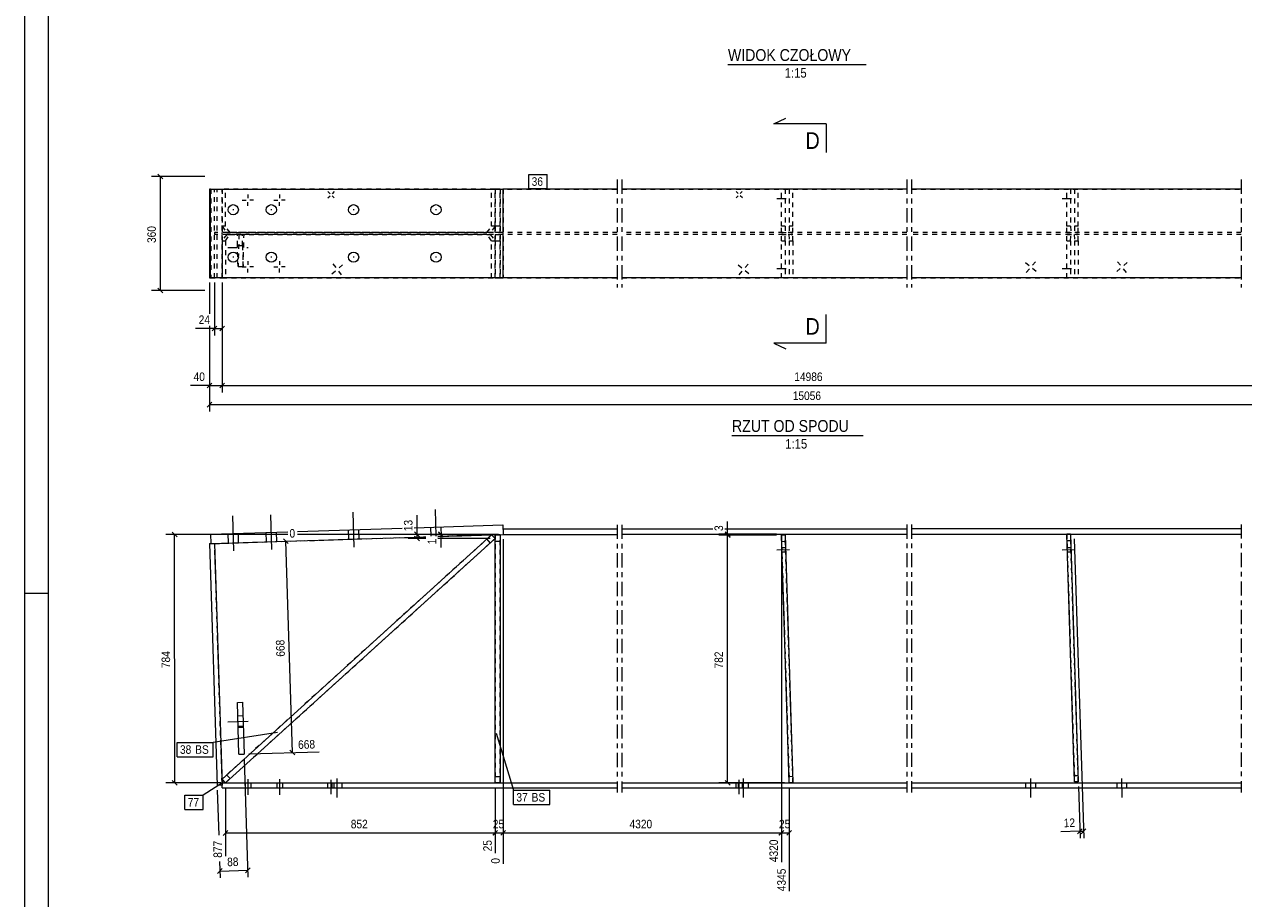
# Model space of a CAD drawing. Header units: millimetres. Extents: x 0 to 420, y 0 to 610.
# Tile 2 of 4: x 0 to 257, y 233 to 417. Entities that reach past the tile are written whole.
import ezdxf

# ---------------------------------------------------------------- set-up
doc = ezdxf.new("R2010")
doc.units = ezdxf.units.MM
for name, pattern in [('XKITLINE00', [0]), ('XKITLINE01', [4, 1, -1, 1, -1]), ('XKITLINE02', [4, 2, -2]), ('XKITLINE03', [6, 3, -1, 1, -1])]:
    doc.linetypes.add(name, pattern=pattern)
for name, color, linetype, lineweight in [('Arkusz rysunku', 3, 'Continuous', 0), ('Element', 2, 'Continuous', 0), ('Inny typ obiektu', 7, 'Continuous', 0), ('Przekrój', 7, 'Continuous', 0), ('Wymiar', 4, 'Continuous', 0), ('Znak elementu', 2, 'Continuous', 0), ('Śruba', 3, 'Continuous', 0)]:
    doc.layers.add(name, color=color, linetype=linetype, lineweight=lineweight)
doc.styles.add('ARIAL', font='ARIAL.TTF')

msp = doc.modelspace()

# ---------------------------------------------------------------- linework, layer by layer
at = {"layer": 'Arkusz rysunku', "linetype": 'XKITLINE00', "lineweight": 0}
for p, q in [((0, 610), (0, 0)), ((5, 605), (5, 5)), ((5, 297), (0, 297))]:
    msp.add_line(p, q, dxfattribs=at)
at = {"layer": 'Element', "linetype": 'XKITLINE03', "lineweight": 0}
for p, q in [((124.72, 384.1), (124.72, 361.43)), ((124.72, 384.1), (124.72, 361.43)), ((125.72, 384.1), (125.72, 361.43)), ((125.72, 384.1), (125.72, 361.43)), ((185.66, 384.1), (185.66, 361.43)), ((185.66, 384.1), (185.66, 361.43)), ((186.66, 384.1), (186.66, 361.43)), ((186.66, 384.1), (186.66, 361.43)), ((256, 384.1), (256, 361.43)), ((256, 384.1), (256, 361.43)), ((124.72, 311.49), (124.72, 255.18)), ((125.72, 311.49), (125.72, 255.18)), ((185.66, 311.53), (185.66, 255.18)), ((186.66, 311.53), (186.66, 255.18)), ((256, 311.57), (256, 255.18))]:
    msp.add_line(p, q, dxfattribs=at)
at = {"layer": 'Element', "linetype": 'XKITLINE00', "lineweight": 0}
for p, q in [((39.15, 382.1), (38.95, 382.1)), ((38.95, 382.1), (38.95, 363.43)), ((39.15, 363.43), (39.15, 382.1)), ((39.15, 382.1), (100.72, 382.1)), ((100.65, 382.1), (100.65, 363.43)), ((100.72, 363.43), (100.72, 382.1)), ((100.72, 382.1), (100.72, 382.1)), ((124.72, 382.1), (100.72, 382.1)), ((185.66, 382.1), (125.72, 382.1)), ((256.01, 382.1), (186.66, 382.1)), ((38.95, 363.43), (39.15, 363.43)), ((100.72, 363.43), (39.15, 363.43)), ((100.72, 363.43), (100.72, 363.43)), ((124.72, 363.43), (100.72, 363.43)), ((185.66, 363.43), (125.72, 363.43)), ((256.01, 363.43), (186.66, 363.43)), ((57.46, 310.09), (79.49, 310.79)), ((82.01, 310.87), (100.65, 311.46)), ((100.65, 311.46), (100.72, 309.46)), ((124.72, 310.53), (100.72, 310.53)), ((100.72, 310.53), (100.72, 309.46)), ((144.83, 310.56), (125.72, 310.56)), ((185.66, 310.56), (147.35, 310.56)), ((256.01, 310.61), (186.66, 310.6)), ((39.15, 309.52), (55.4, 310.03)), ((39.15, 309.52), (39.21, 307.52)), ((39.21, 307.52), (84.49, 308.95)), ((98.3, 309.37), (41.58, 257.98)), ((99.01, 308.58), (42.3, 257.19)), ((87.01, 309.03), (100.72, 309.46)), ((98.3, 309.37), (99.01, 308.58)), ((99.05, 257.21), (99.05, 309.38)), ((99.05, 309.38), (100.12, 309.38)), ((100.12, 309.38), (100.12, 257.21)), ((100.72, 309.46), (124.72, 309.46)), ((125.72, 309.49), (185.66, 309.5)), ((159.25, 309.32), (160.05, 309.34)), ((160.9, 257.2), (159.25, 309.32)), ((160.05, 309.34), (161.7, 257.23)), ((186.66, 309.53), (256.01, 309.54)), ((219.29, 309.49), (220.09, 309.51)), ((220.93, 257.38), (219.29, 309.49)), ((220.09, 309.51), (221.73, 257.4)), ((38.95, 307.51), (40.02, 307.54)), ((38.95, 307.51), (40.55, 256.65)), ((40.02, 307.54), (41.62, 256.68)), ((44.81, 274.11), (45.87, 274.14)), ((45.15, 263.2), (44.81, 274.11)), ((45.87, 274.14), (46.22, 263.23)), ((44.96, 269.11), (46.03, 269.14)), ((45.15, 263.2), (46.22, 263.23)), ((41.62, 256.68), (40.55, 256.65)), ((41.58, 257.98), (41.58, 257.98)), ((41.58, 257.98), (42.3, 257.19)), ((41.62, 257.18), (41.6, 257.18)), ((41.62, 256.11), (41.62, 257.18)), ((41.62, 257.18), (124.72, 257.18)), ((42.3, 257.19), (42.3, 257.19)), ((100.12, 257.21), (99.05, 257.21)), ((125.72, 257.18), (185.66, 257.18)), ((161.7, 257.23), (160.9, 257.2)), ((186.66, 257.18), (256.01, 257.18)), ((221.73, 257.4), (220.93, 257.38)), ((41.62, 256.11), (124.72, 256.11)), ((125.72, 256.11), (185.66, 256.11)), ((186.66, 256.11), (256.01, 256.11))]:
    msp.add_line(p, q, dxfattribs=at)
at = {"layer": 'Element', "linetype": 'XKITLINE01', "lineweight": 0}
for p, q in [((39.15, 382.1), (41.62, 382.1)), ((39.15, 382.1), (39.21, 382.1)), ((39.21, 382.1), (39.21, 363.43)), ((40.02, 363.43), (40.02, 382.1)), ((40.55, 363.43), (40.55, 382.1)), ((99.01, 382.1), (41.58, 382.1)), ((41.58, 382.1), (41.58, 374.3)), ((41.62, 382.1), (41.62, 363.43)), ((41.62, 382.1), (124.72, 382.1)), ((41.62, 363.43), (41.62, 382.1)), ((42.3, 374.3), (42.3, 382.1)), ((98.3, 374.3), (98.3, 382.1)), ((99.01, 382.1), (99.01, 374.3)), ((100.12, 382.1), (99.05, 382.1)), ((99.05, 374.3), (99.05, 382.1)), ((100.12, 382.1), (99.05, 382.1)), ((99.05, 382.1), (99.05, 374.3)), ((99.05, 382.1), (99.05, 382.1)), ((100.12, 382.1), (100.12, 374.3)), ((100.12, 374.3), (100.12, 382.1)), ((100.12, 382.1), (100.12, 382.1)), ((100.72, 382.1), (100.65, 382.1)), ((100.72, 382.1), (100.72, 363.43)), ((100.72, 382.1), (100.72, 363.43)), ((125.72, 382.1), (185.66, 382.1)), ((161.7, 382.1), (159.25, 382.1)), ((159.25, 374.3), (159.25, 382.1)), ((160.05, 382.1), (160.05, 374.3)), ((160.9, 382.1), (160.9, 374.3)), ((161.7, 374.3), (161.7, 382.1)), ((186.66, 382.1), (256.01, 382.1)), ((221.73, 382.1), (219.29, 382.1)), ((219.29, 374.3), (219.29, 382.1)), ((220.09, 382.1), (220.09, 374.3)), ((220.93, 382.1), (220.93, 374.3)), ((221.73, 374.3), (221.73, 382.1)), ((124.72, 372.97), (40.02, 372.97)), ((40.02, 372.97), (40.02, 372.57)), ((124.72, 372.57), (40.02, 372.57)), ((42.3, 374.3), (41.58, 374.3)), ((41.58, 374.3), (42.57, 372.97)), ((42.57, 372.56), (41.58, 371.23)), ((41.6, 372.57), (41.6, 372.97)), ((43.28, 372.97), (42.3, 374.3)), ((42.3, 371.23), (43.28, 372.56)), ((43.28, 372.97), (42.57, 372.97)), ((42.57, 372.97), (97.31, 372.97)), ((97.31, 372.57), (42.57, 372.56)), ((42.57, 372.56), (43.28, 372.56)), ((98.02, 372.97), (43.28, 372.97)), ((43.28, 372.56), (98.02, 372.57)), ((46.22, 372.55), (44.81, 372.55)), ((44.81, 370.25), (44.81, 372.55)), ((45.15, 372.55), (44.96, 365.85)), ((45.87, 370.25), (45.87, 372.55)), ((46.03, 365.85), (46.22, 372.55)), ((97.31, 372.97), (98.3, 374.3)), ((98.02, 372.97), (97.31, 372.97)), ((98.3, 371.23), (97.31, 372.57)), ((97.31, 372.57), (98.02, 372.57)), ((99.01, 374.3), (98.02, 372.97)), ((98.02, 372.57), (99.01, 371.23)), ((99.01, 374.3), (98.3, 374.3)), ((100.12, 374.3), (99.05, 374.3)), ((99.05, 372.97), (99.05, 374.3)), ((100.12, 374.3), (99.05, 374.3)), ((99.05, 374.3), (99.05, 372.97)), ((100.12, 372.97), (99.05, 372.97)), ((100.12, 372.97), (99.05, 372.97)), ((99.05, 372.97), (99.05, 372.97)), ((99.05, 371.23), (99.05, 372.57)), ((99.05, 372.57), (99.05, 372.57)), ((99.05, 372.57), (99.05, 371.23)), ((99.05, 372.57), (100.12, 372.57)), ((99.05, 372.57), (100.12, 372.57)), ((100.12, 374.3), (100.12, 372.97)), ((100.12, 372.97), (100.12, 374.3)), ((100.12, 372.97), (100.12, 372.97)), ((100.12, 372.57), (100.12, 371.23)), ((100.12, 372.57), (100.12, 372.57)), ((100.12, 371.23), (100.12, 372.57)), ((100.72, 372.57), (100.72, 372.97)), ((185.66, 372.97), (125.72, 372.97)), ((185.66, 372.57), (125.72, 372.57)), ((160.05, 374.3), (159.25, 374.3)), ((159.3, 372.97), (159.25, 374.3)), ((159.25, 371.23), (159.3, 372.57)), ((159.3, 372.97), (161.66, 372.97)), ((159.3, 372.57), (161.66, 372.57)), ((160.05, 374.3), (160.1, 372.97)), ((160.05, 371.23), (160.1, 372.57)), ((160.9, 374.3), (160.86, 372.97)), ((160.86, 372.57), (160.9, 371.23)), ((161.7, 374.3), (160.9, 374.3)), ((161.66, 372.97), (161.7, 374.3)), ((161.7, 371.23), (161.66, 372.57)), ((256.01, 372.97), (186.66, 372.97)), ((256.01, 372.57), (186.66, 372.57)), ((220.09, 374.3), (219.29, 374.3)), ((219.33, 372.97), (219.29, 374.3)), ((219.29, 371.23), (219.33, 372.57)), ((219.33, 372.97), (221.69, 372.97)), ((219.33, 372.57), (221.69, 372.57)), ((220.09, 374.3), (220.13, 372.97)), ((220.09, 371.23), (220.13, 372.57)), ((220.93, 374.3), (220.89, 372.97)), ((220.89, 372.57), (220.93, 371.23)), ((221.73, 374.3), (220.93, 374.3)), ((221.69, 372.97), (221.73, 374.3)), ((221.73, 371.23), (221.69, 372.57)), ((41.58, 371.23), (41.58, 363.43)), ((41.58, 371.23), (42.3, 371.23)), ((42.3, 371.23), (42.3, 363.43)), ((44.96, 365.85), (44.81, 370.25)), ((44.81, 370.25), (45.87, 370.25)), ((45.87, 370.25), (46.03, 365.85)), ((98.3, 363.43), (98.3, 371.23)), ((98.3, 371.23), (99.01, 371.23)), ((99.01, 371.23), (99.01, 363.43)), ((99.05, 363.43), (99.05, 371.23)), ((99.05, 371.23), (99.05, 363.43)), ((99.05, 371.23), (100.12, 371.23)), ((99.05, 371.23), (100.12, 371.23)), ((100.12, 371.23), (100.12, 363.43)), ((100.12, 363.43), (100.12, 371.23)), ((159.25, 363.43), (159.25, 371.23)), ((159.25, 371.23), (160.05, 371.23)), ((160.05, 371.23), (160.05, 363.43)), ((160.9, 371.23), (160.9, 363.43)), ((160.9, 371.23), (161.7, 371.23)), ((161.7, 371.23), (161.7, 363.43)), ((219.29, 363.43), (219.29, 371.23)), ((219.29, 371.23), (220.09, 371.23)), ((220.09, 371.23), (220.09, 363.43)), ((220.93, 371.23), (220.93, 363.43)), ((220.93, 371.23), (221.73, 371.23)), ((221.73, 371.23), (221.73, 363.43)), ((44.96, 365.85), (46.03, 365.85)), ((39.15, 363.43), (41.62, 363.43)), ((39.21, 363.43), (39.15, 363.43)), ((41.58, 363.43), (99.01, 363.43)), ((41.62, 363.43), (124.72, 363.43)), ((99.05, 363.43), (99.05, 363.43)), ((99.05, 363.43), (100.12, 363.43)), ((99.05, 363.43), (100.12, 363.43)), ((100.12, 363.43), (100.12, 363.43)), ((100.65, 363.43), (100.72, 363.43)), ((125.72, 363.43), (185.66, 363.43)), ((161.7, 363.43), (159.25, 363.43)), ((186.66, 363.43), (256.01, 363.43)), ((221.73, 363.43), (219.29, 363.43)), ((40.02, 307.54), (84.49, 308.95)), ((98.3, 309.37), (41.58, 257.98)), ((42.3, 257.19), (99.01, 308.58)), ((87.01, 309.03), (100.72, 309.46)), ((98.02, 307.69), (97.31, 308.48)), ((98.02, 307.69), (97.31, 308.48)), ((99.01, 308.58), (98.3, 309.37)), ((100.12, 309.38), (99.05, 309.38)), ((99.05, 309.38), (99.05, 257.21)), ((99.05, 308.05), (100.12, 308.05)), ((99.05, 308.05), (100.12, 308.05)), ((100.12, 257.21), (100.12, 309.38)), ((100.72, 309.46), (124.72, 309.46)), ((125.72, 309.49), (185.66, 309.5)), ((160.05, 309.34), (159.25, 309.32)), ((159.25, 309.32), (160.9, 257.2)), ((159.3, 307.98), (160.1, 308.01)), ((159.3, 307.98), (160.1, 308.01)), ((161.7, 257.23), (160.05, 309.34)), ((186.66, 309.53), (256.01, 309.54)), ((220.09, 309.51), (219.29, 309.49)), ((219.29, 309.49), (220.93, 257.38)), ((219.33, 308.16), (220.13, 308.18)), ((219.33, 308.16), (220.13, 308.18)), ((221.73, 257.4), (220.09, 309.51)), ((41.6, 257.18), (40.02, 307.54)), ((42.3, 257.19), (41.58, 257.98)), ((41.58, 257.98), (42.3, 257.19)), ((42.3, 257.19), (41.58, 257.98)), ((41.62, 257.18), (124.72, 257.18)), ((43.28, 258.09), (42.57, 258.88)), ((43.28, 258.09), (42.57, 258.88)), ((99.05, 258.55), (100.12, 258.55)), ((99.05, 258.55), (100.12, 258.55)), ((99.05, 257.21), (100.12, 257.21)), ((125.72, 257.18), (185.66, 257.18)), ((160.86, 258.53), (161.66, 258.56)), ((160.86, 258.53), (161.66, 258.56)), ((160.9, 257.2), (161.7, 257.23)), ((186.66, 257.18), (256.01, 257.18)), ((220.89, 258.71), (221.69, 258.73)), ((220.89, 258.71), (221.69, 258.73)), ((220.93, 257.38), (221.73, 257.4))]:
    msp.add_line(p, q, dxfattribs=at)
at = {"layer": 'Inny typ obiektu', "linetype": 'XKITLINE00', "lineweight": 0}
for p, q in [((148.02, 408.31), (177.1, 408.31)), ((148.87, 330.27), (176.46, 330.27))]:
    msp.add_line(p, q, dxfattribs=at)
at = {"layer": 'Przekrój', "linetype": 'XKITLINE00', "lineweight": 0}
for p, q in [((157.7, 395.81), (160.2, 397.06)), ((162.7, 395.81), (157.7, 395.81)), ((168.7, 395.81), (162.7, 395.81)), ((168.7, 395.81), (168.7, 389.81)), ((168.7, 349.72), (168.7, 355.72)), ((157.7, 349.72), (160.2, 348.47)), ((162.7, 349.72), (157.7, 349.72)), ((168.7, 349.72), (162.7, 349.72))]:
    msp.add_line(p, q, dxfattribs=at)
at = {"layer": 'Wymiar', "linetype": 'XKITLINE00', "lineweight": 0}
for p, q in [((37.95, 384.77), (26.76, 384.77)), ((28.11, 385.27), (29.13, 384.26)), ((28.62, 360.77), (28.62, 384.77)), ((38.95, 362.43), (38.95, 355.89)), ((38.95, 362.43), (38.95, 355.89)), ((40.02, 362.43), (40.02, 351.33)), ((41.62, 362.43), (41.62, 339.33)), ((41.62, 362.43), (41.62, 339.33)), ((41.62, 362.43), (41.62, 351.33)), ((37.95, 360.77), (26.76, 360.77)), ((28.11, 361.27), (29.13, 360.26)), ((40.02, 352.77), (35.99, 352.77)), ((40.02, 352.77), (35.99, 352.77)), ((38.95, 353.37), (38.95, 335.33)), ((38.95, 353.37), (38.95, 339.33)), ((40.52, 353.27), (39.51, 352.26)), ((40.02, 352.77), (41.62, 352.77)), ((42.13, 353.27), (41.11, 352.26)), ((39.46, 341.27), (38.44, 340.26)), ((42.13, 341.27), (41.11, 340.26)), ((42.13, 341.27), (41.11, 340.26)), ((38.95, 340.77), (34.93, 340.77)), ((38.95, 340.77), (34.93, 340.77)), ((38.95, 340.77), (41.62, 340.77)), ((41.62, 340.77), (289.02, 340.77)), ((39.46, 337.27), (38.44, 336.26)), ((38.95, 336.77), (291.02, 336.77)), ((82.61, 309.46), (82.61, 313.48)), ((82.61, 309.46), (82.61, 313.48)), ((147.95, 309.49), (147.95, 312.18)), ((147.95, 309.49), (147.95, 312.18)), ((55.42, 309.45), (29.75, 309.45)), ((31.1, 309.96), (32.12, 308.94)), ((31.62, 257.19), (31.61, 309.45)), ((41.01, 307.57), (57.16, 308.08)), ((54.48, 308.51), (55.53, 307.52)), ((56.41, 263.55), (55.01, 308.02)), ((99.72, 309.46), (57.48, 309.45)), ((99.72, 309.46), (80.75, 309.46)), ((84.49, 308.58), (80.75, 308.58)), ((82.1, 309.97), (83.12, 308.95)), ((82.1, 309.09), (83.12, 308.07)), ((82.61, 308.58), (82.61, 309.46)), ((99.72, 309.46), (85.75, 309.46)), ((98.05, 309.38), (85.75, 309.38)), ((98.01, 308.58), (87.01, 308.58)), ((87.1, 309.97), (88.12, 308.95)), ((87.1, 309.89), (88.12, 308.87)), ((87.61, 309.38), (87.61, 309.46)), ((87.61, 309.38), (87.61, 306.69)), ((87.61, 309.38), (87.61, 306.69)), ((100.72, 308.46), (100.73, 240.18)), ((100.72, 308.46), (100.72, 249.78)), ((158.25, 309.49), (146.09, 309.49)), ((158.25, 309.32), (146.09, 309.31)), ((158.25, 309.32), (146.09, 309.31)), ((147.44, 310), (148.46, 308.98)), ((147.44, 309.82), (148.46, 308.8)), ((147.44, 309.82), (148.46, 308.8)), ((147.95, 309.31), (147.95, 309.49)), ((147.95, 257.2), (147.95, 309.31)), ((159.25, 308.32), (159.26, 249.78)), ((159.25, 308.32), (159.26, 240.5)), ((220.89, 308.54), (222.88, 245.57)), ((46.25, 262.23), (47.03, 237.37)), ((47.22, 263.26), (62.03, 263.73)), ((55.88, 264.05), (56.93, 263.06)), ((41.3, 257.19), (29.76, 257.19)), ((31.11, 257.7), (32.13, 256.68)), ((159.9, 257.2), (146.09, 257.2)), ((147.44, 257.71), (148.46, 256.69)), ((40.59, 255.65), (40.88, 246.19)), ((42.3, 256.19), (42.3, 241.78)), ((99.05, 256.21), (99.05, 249.78)), ((99.05, 256.21), (99.05, 242.37)), ((160.9, 256.2), (160.9, 234.38)), ((221.76, 256.4), (222.1, 245.55)), ((42.81, 247.16), (41.79, 246.14)), ((42.3, 246.65), (99.05, 246.66)), ((99.56, 247.16), (98.54, 246.15)), ((99.56, 247.16), (98.59, 246.19)), ((99.05, 247.26), (99.05, 242.37)), ((99.05, 246.66), (100.72, 246.66)), ((101.23, 247.16), (100.22, 246.15)), ((101.23, 247.16), (100.22, 246.15)), ((100.72, 247.26), (100.73, 240.18)), ((100.72, 246.66), (159.26, 246.66)), ((159.77, 247.17), (158.75, 246.15)), ((159.77, 247.17), (158.8, 246.2)), ((159.26, 247.26), (159.26, 240.5)), ((159.26, 246.66), (160.9, 246.66)), ((161.41, 247.17), (160.39, 246.15)), ((222.06, 246.99), (218.04, 246.86)), ((222.06, 246.99), (218.04, 246.86)), ((222.55, 247.51), (221.57, 246.46)), ((222.06, 246.99), (222.83, 247.01)), ((223.32, 247.54), (222.34, 246.49)), ((41.62, 239.15), (40.63, 238.1)), ((41.06, 240.66), (41.17, 237.18)), ((41.12, 238.62), (46.99, 238.81)), ((47.48, 239.33), (46.49, 238.28))]:
    msp.add_line(p, q, dxfattribs=at)
at = {"layer": 'Znak elementu', "linetype": 'XKITLINE00', "lineweight": 0}
for p, q in [((106.12, 385.2), (109.99, 385.2)), ((106.12, 382.2), (106.12, 385.2)), ((109.99, 382.2), (109.99, 385.2)), ((106.12, 382.2), (109.99, 382.2)), ((53.26, 267.81), (39.74, 265.69)), ((99.28, 267.67), (102.91, 255.64)), ((32.13, 265.69), (39.74, 265.69)), ((32.13, 262.69), (32.13, 265.69)), ((39.74, 262.69), (39.74, 265.69)), ((32.13, 262.69), (39.74, 262.69)), ((41.89, 257.31), (37.64, 254.57)), ((33.77, 254.57), (37.64, 254.57)), ((33.77, 251.57), (33.77, 254.57)), ((37.64, 251.57), (37.64, 254.57)), ((102.91, 255.64), (110.52, 255.64)), ((102.91, 252.64), (102.91, 255.64)), ((110.52, 252.64), (110.52, 255.64)), ((33.77, 251.57), (37.64, 251.57)), ((102.91, 252.64), (110.52, 252.64))]:
    msp.add_line(p, q, dxfattribs=at)
at = {"layer": 'Śruba', "linetype": 'XKITLINE00', "lineweight": 0}
for p, q in [((45.83, 379.77), (46.63, 379.77)), ((47.03, 380.97), (47.03, 380.17)), ((48.23, 379.77), (47.43, 379.77)), ((52.49, 379.77), (53.29, 379.76)), ((53.69, 380.96), (53.69, 380.17)), ((54.89, 379.76), (54.09, 379.76)), ((63.86, 381.58), (64.3, 381.14)), ((63.86, 380.26), (64.3, 380.7)), ((65.18, 381.58), (64.74, 381.14)), ((65.18, 380.26), (64.74, 380.7)), ((149.72, 381.59), (150.16, 381.16)), ((149.74, 380.27), (150.17, 380.72)), ((151.04, 381.61), (150.61, 381.16)), ((151.06, 380.29), (150.61, 380.72)), ((44.07, 377.77), (43.83, 377.77)), ((47.03, 378.57), (47.03, 379.37)), ((52.06, 377.77), (51.83, 377.77)), ((53.69, 378.56), (53.69, 379.36)), ((69.39, 377.77), (69.15, 377.77)), ((86.71, 377.77), (86.48, 377.77)), ((44.07, 367.77), (43.83, 367.77)), ((47.03, 366.96), (47.03, 366.17)), ((52.06, 367.77), (51.83, 367.77)), ((53.69, 366.97), (53.69, 366.17)), ((69.39, 367.77), (69.15, 367.77)), ((86.71, 367.77), (86.48, 367.77)), ((212.71, 366.81), (212.07, 366.07)), ((229.96, 366.81), (230.59, 366.07)), ((45.83, 365.76), (46.63, 365.76)), ((47.03, 364.56), (47.03, 365.36)), ((48.23, 365.77), (47.43, 365.76)), ((52.49, 365.77), (53.29, 365.77)), ((53.69, 364.57), (53.69, 365.37)), ((54.89, 365.77), (54.09, 365.77)), ((64.68, 364.3), (65.44, 364.92)), ((64.88, 366.37), (65.5, 365.61)), ((66.75, 364.1), (66.13, 364.86)), ((66.95, 366.17), (66.19, 365.54)), ((150.18, 366.16), (150.93, 365.52)), ((150.35, 364.09), (150.98, 364.83)), ((152.25, 366.32), (151.62, 365.58)), ((152.41, 364.25), (151.67, 364.89)), ((210.64, 366.66), (211.38, 366.02)), ((210.79, 364.59), (211.43, 365.33)), ((212.86, 364.74), (212.12, 365.38)), ((229.8, 364.74), (230.54, 365.38)), ((231.87, 364.59), (231.24, 365.33)), ((232.03, 366.66), (231.29, 366.02)), ((44.07, 306), (43.83, 313.33)), ((44.07, 306), (43.83, 313.33)), ((52.06, 306.26), (51.83, 313.59)), ((52.06, 306.26), (51.83, 313.59)), ((69.39, 306.8), (69.15, 314.13)), ((69.39, 306.8), (69.15, 314.13)), ((86.66, 309.06), (86.48, 314.68)), ((86.66, 309.06), (86.48, 314.68)), ((68.27, 308.44), (68.2, 310.43)), ((68.27, 308.44), (68.2, 310.43)), ((70.4, 308.5), (70.34, 310.5)), ((70.4, 308.5), (70.34, 310.5)), ((85.59, 309.06), (85.53, 310.98)), ((85.59, 309.06), (85.53, 310.98)), ((87.72, 309.05), (87.66, 311.05)), ((87.72, 309.05), (87.66, 311.05)), ((42.95, 307.64), (42.88, 309.63)), ((42.95, 307.64), (42.88, 309.63)), ((45.08, 307.7), (45.02, 309.7)), ((45.08, 307.7), (45.02, 309.7)), ((50.94, 307.89), (50.88, 309.89)), ((50.94, 307.89), (50.88, 309.89)), ((53.08, 307.96), (53.01, 309.95)), ((53.08, 307.96), (53.01, 309.95)), ((158.3, 306.21), (160.96, 306.29)), ((159.34, 306.71), (160.14, 306.73)), ((159.37, 305.77), (160.17, 305.8)), ((218.33, 306.21), (221, 306.29)), ((219.37, 306.71), (220.17, 306.73)), ((219.4, 305.77), (220.2, 305.8)), ((42.77, 270), (47.1, 270.14)), ((44.89, 271.29), (45.96, 271.32)), ((44.97, 268.84), (46.04, 268.88)), ((46.43, 257.18), (46.43, 256.11)), ((46.43, 257.18), (46.43, 256.11)), ((47.03, 257.98), (47.03, 254.65)), ((47.03, 257.98), (47.03, 254.65)), ((47.63, 257.18), (47.63, 256.11)), ((47.63, 257.18), (47.63, 256.11)), ((53.09, 257.18), (53.09, 256.12)), ((53.09, 257.18), (53.09, 256.11)), ((53.69, 257.98), (53.69, 254.65)), ((53.69, 257.98), (53.69, 254.65)), ((54.29, 257.18), (54.29, 256.12)), ((54.29, 257.18), (54.29, 256.11)), ((63.86, 256.11), (63.86, 257.18)), ((64.52, 254.81), (64.52, 257.81)), ((64.78, 256.11), (64.78, 257.18)), ((65.18, 256.11), (65.18, 257.18)), ((65.81, 254.11), (65.81, 258.11)), ((66.85, 256.11), (66.85, 257.18)), ((149.73, 256.11), (149.73, 257.18)), ((150.26, 256.11), (150.26, 257.18)), ((150.39, 254.81), (150.39, 257.81)), ((151.05, 256.11), (151.05, 257.18)), ((151.3, 254.11), (151.3, 258.11)), ((152.33, 256.11), (152.33, 257.18)), ((210.71, 256.11), (210.71, 257.18)), ((211.75, 254.11), (211.75, 258.11)), ((212.78, 256.11), (212.78, 257.18)), ((229.88, 256.11), (229.88, 257.18)), ((230.92, 254.08), (230.91, 258.08)), ((231.95, 256.11), (231.95, 257.18))]:
    msp.add_line(p, q, dxfattribs=at)
at = {"layer": 'Śruba', "linetype": 'XKITLINE02', "lineweight": 0}
for p, q in [((158.3, 380.1), (160.96, 380.1)), ((218.33, 380.1), (221, 380.1)), ((42.77, 369.8), (47.1, 369.8)), ((158.3, 365.43), (160.96, 365.43)), ((218.33, 365.43), (221, 365.43)), ((158.3, 306.21), (160.96, 306.29)), ((159.34, 306.71), (160.14, 306.73)), ((159.37, 305.77), (160.17, 305.8)), ((218.33, 306.21), (221, 306.29)), ((219.37, 306.71), (220.17, 306.73)), ((219.4, 305.77), (220.2, 305.8))]:
    msp.add_line(p, q, dxfattribs=at)
at = {"layer": 'Śruba', "linetype": 'XKITLINE00', "lineweight": 0}
for centre in [(43.95, 377.77), (51.95, 377.77), (69.27, 377.77), (86.6, 377.77), (43.95, 367.77), (51.95, 367.77), (69.27, 367.77), (86.6, 367.77)]:
    msp.add_circle(centre, 1.07, dxfattribs=at)

# ---------------------------------------------------------------- texts
at = {"layer": 'Inny typ obiektu', "style": 'ARIAL', "width": 0.85}
for s, height, p in [('WIDOK CZOŁOWY', 2.5, (148.02, 409.06)), ('1:15', 2, (159.96, 405.56)), ('RZUT OD SPODU', 2.5, (148.87, 331.02)), ('1:15', 2, (160.07, 327.52))]:
    msp.add_text(s, height=height, dxfattribs=at).set_placement(p)
at = {"layer": 'Przekrój', "style": 'ARIAL', "width": 0.85}
for p in [(164.33, 390.56), (164.33, 351.47)]:
    msp.add_text('D', height=3.5, dxfattribs=at).set_placement(p)
at = {"layer": 'Wymiar', "style": 'ARIAL', "width": 0.85}
for s, rotation, p in [('360', 90.0002, (27.66, 370.76)), ('0', 1.8105, (55.8, 308.76)), ('13', 90.0059, (81.65, 310.13)), ('3', 90.0059, (146.99, 310.17)), ('1', 90.0059, (86.65, 307.37)), ('784', 90.0059, (30.66, 281.32)), ('668', 91.805, (54.81, 283.75)), ('782', 90.0059, (146.99, 281.25)), ('668', 1.8105, (57.61, 264.31)), ('852', 0.0057, (68.67, 247.61)), ('25', 0.0057, (98.55, 247.61)), ('4320', 0.0057, (127.32, 247.62)), ('25', 0.0057, (158.75, 247.62)), ('12', 1.8105, (218.69, 247.84)), ('877', 90.0059, (41.58, 241.42)), ('25', 90.0059, (98.33, 242.77)), ('4320', 90.0059, (158.54, 240.5)), ('88', 1.8105, (42.69, 239.63)), ('0', 90.0059, (100.01, 240.18)), ('4345', 90.0059, (160.18, 234.38))]:
    msp.add_text(s, height=1.8, rotation=rotation, dxfattribs=at).set_placement(p)
for s, p in [('24', (36.67, 353.73)), ('40', (35.6, 341.73)), ('14986', (161.98, 341.73)), ('15056', (161.65, 337.73))]:
    msp.add_text(s, height=1.8, dxfattribs=at).set_placement(p)
at = {"layer": 'Znak elementu', "style": 'ARIAL', "width": 0.85}
for s, p in [('36', (106.72, 382.8)), ('38', (32.73, 263.29)), ('BS', (35.94, 263.29)), ('77', (34.37, 252.17)), ('37', (103.51, 253.24)), ('BS', (106.72, 253.24))]:
    msp.add_text(s, height=1.8, dxfattribs=at).set_placement(p)

doc.saveas('drawing.dxf')
